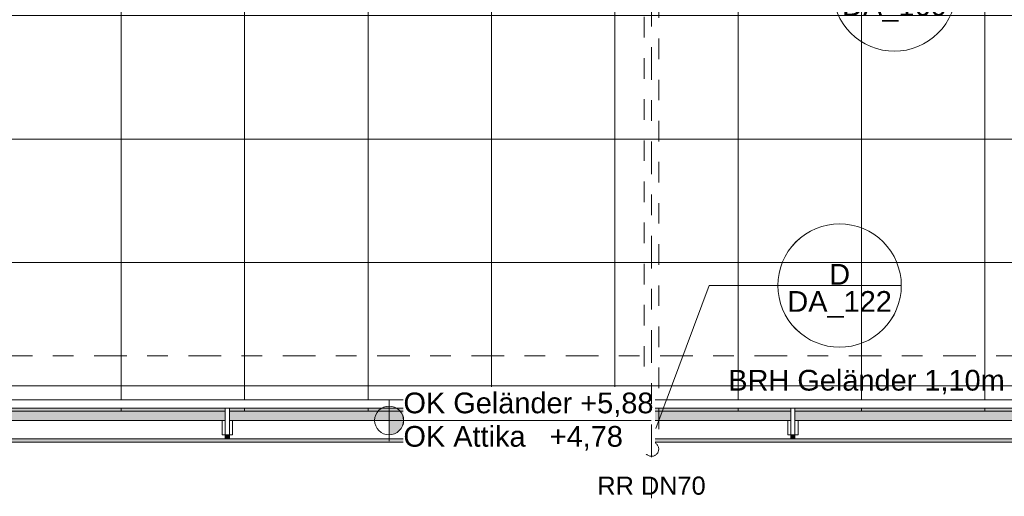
# Model space of a CAD drawing. Header units: metres. Extents: x -180 to 4, y -50 to 6.
# Tile 149 of 256: x -94.24 to -89.46, y -40.13 to -37.81. Entities that reach past the tile are written whole.
import ezdxf

# ---------------------------------------------------------------- set-up
doc = ezdxf.new("R2010")
doc.units = ezdxf.units.M
doc.header["$LTSCALE"] = 0.05
doc.header["$PDMODE"] = 1
doc.header["$PDSIZE"] = -2
doc.linetypes.add('Linienart-50', pattern=[2.116531, 1.058062, -1.058469])
doc.linetypes.add('Linienart-53', pattern=[5.291531, 3.175, -1.058062, 0.352704, -0.705764])
for name, color, linetype, lineweight, true_color in [('30 -33 Aussenwände- 7 Fassade_ Elemente', 7, 'Continuous', 9, 0x00aacc), ('30 -36 Dächer- 3 Dachbeläge', 7, 'Continuous', 15, 0x9999ff), ('30 -36 Dächer- 4 Dachbekleidungen', 7, 'Continuous', 9, 0xccccff), ('40 -41 Abwasser_Wasser_Gas- 1 Abwasser + sanitäre Anlagen', 7, 'Continuous', 9, 0xff6633), ('70 -72 Beschriftung- 1 Beschriftung allgemein', 7, 'Continuous', 9, 0xff6633), ('70 -72 Beschriftung- 7 Detailverweise', 7, 'Continuous', 9, 0x00dd00)]:
    doc.layers.add(name, color=color, linetype=linetype, lineweight=lineweight, true_color=true_color)
for name, color, linetype, lineweight in [('40 -41 Abwasser_Wasser_Gas- 2 Wasser-1', 7, 'Continuous', 15), ('60- 61 allgemeine Ausstattung- 4 Terrassen', 7, 'Continuous', 9), ('70 -71 Achsen- 1 Gebäudeachsen', 7, 'Linienart-53', 18), ('70 -72 Beschriftung- 5 Höhenkoten', 7, 'Continuous', 15), ('Keine', 7, 'Continuous', 9)]:
    doc.layers.add(name, color=color, linetype=linetype, lineweight=lineweight)
doc.styles.add('Arial', font='arial.ttf')

# ---------------------------------------------------------------- blocks, each defined once
blk = doc.blocks.new('Gruppe-6664')
at = {"layer": '70 -72 Beschriftung- 1 Beschriftung allgemein', "insert": (-91.171, -40.0349), "char_height": 0.0881, "attachment_point": 2, "line_spacing_factor": 0.969685, "style": 'Arial'}
blk.add_mtext('RR DN70', dxfattribs=at)
at = {"color": 255}
blk.add_wipeout([(-91.2013, -39.8837), (-91.1994, -39.8808), (-91.1973, -39.8781), (-91.1949, -39.8757), (-91.1923, -39.8735), (-91.1895, -39.8715), (-91.1865, -39.8698), (-91.1833, -39.8685), (-91.1801, -39.8674), (-91.1767, -39.8667), (-91.1733, -39.8663), (-91.1699, -39.8662), (-91.1664, -39.8665), (-91.1631, -39.8671), (-91.1597, -39.8681), (-91.1566, -39.8693), (-91.1535, -39.8709), (-91.1506, -39.8728), (-91.1479, -39.8749), (-91.1455, -39.8773), (-91.1432, -39.8799), (-91.1413, -39.8827), (-91.1396, -39.8857), (-91.1382, -39.8889), (-91.1372, -39.8922), (-91.1365, -39.8955), (-91.1361, -39.8989), (-91.136, -39.9024), (-91.1363, -39.9058), (-91.1369, -39.9092), (-91.1379, -39.9125), (-91.1391, -39.9157), (-91.1407, -39.9187), (-91.1426, -39.9216), (-91.1447, -39.9243), (-91.1471, -39.9268), (-91.1497, -39.929), (-91.1525, -39.9309), (-91.1555, -39.9326), (-91.1587, -39.934), (-91.1619, -39.935), (-91.1653, -39.9358), (-91.1687, -39.9361), (-91.1721, -39.9362), (-91.1756, -39.9359), (-91.1789, -39.9353), (-91.1823, -39.9344), (-91.1854, -39.9331), (-91.1885, -39.9315), (-91.1914, -39.9297), (-91.1941, -39.9275), (-91.1965, -39.9251), (-91.1988, -39.9225), (-91.2007, -39.9197), (-91.2024, -39.9167), (-91.2038, -39.9136), (-91.2048, -39.9103), (-91.2055, -39.9069), (-91.2059, -39.9035), (-91.206, -39.9001), (-91.2057, -39.8967), (-91.2051, -39.8933), (-91.2041, -39.89), (-91.2029, -39.8868)], dxfattribs=at).dxf.layer = '40 -41 Abwasser_Wasser_Gas- 2 Wasser-1'
at = {"layer": '40 -41 Abwasser_Wasser_Gas- 2 Wasser-1', "flags": 128}
blk.add_lwpolyline([(-91.2013, -39.8837), (-91.1994, -39.8808), (-91.1973, -39.8781), (-91.1949, -39.8757), (-91.1923, -39.8735), (-91.1895, -39.8715), (-91.1865, -39.8698), (-91.1833, -39.8685), (-91.1801, -39.8674), (-91.1767, -39.8667), (-91.1733, -39.8663), (-91.1699, -39.8662), (-91.1664, -39.8665), (-91.1631, -39.8671), (-91.1597, -39.8681), (-91.1566, -39.8693), (-91.1535, -39.8709), (-91.1506, -39.8728), (-91.1479, -39.8749), (-91.1455, -39.8773), (-91.1432, -39.8799), (-91.1413, -39.8827), (-91.1396, -39.8857), (-91.1382, -39.8889), (-91.1372, -39.8922), (-91.1365, -39.8955), (-91.1361, -39.8989), (-91.136, -39.9024), (-91.1363, -39.9058), (-91.1369, -39.9092), (-91.1379, -39.9125), (-91.1391, -39.9157), (-91.1407, -39.9187), (-91.1426, -39.9216), (-91.1447, -39.9243), (-91.1471, -39.9268), (-91.1497, -39.929), (-91.1525, -39.9309), (-91.1555, -39.9326), (-91.1587, -39.934), (-91.1619, -39.935), (-91.1653, -39.9358), (-91.1687, -39.9361), (-91.1721, -39.9362), (-91.1756, -39.9359), (-91.1789, -39.9353), (-91.1823, -39.9344), (-91.1854, -39.9331), (-91.1885, -39.9315), (-91.1914, -39.9297), (-91.1941, -39.9275), (-91.1965, -39.9251), (-91.1988, -39.9225), (-91.2007, -39.9197), (-91.2024, -39.9167), (-91.2038, -39.9136), (-91.2048, -39.9103), (-91.2055, -39.9069), (-91.2059, -39.9035), (-91.206, -39.9001), (-91.2057, -39.8967), (-91.2051, -39.8933), (-91.2041, -39.89), (-91.2029, -39.8868)], close=True, dxfattribs=at)
blk = doc.blocks.new('Gruppe-6676')
at = {"layer": '40 -41 Abwasser_Wasser_Gas- 2 Wasser-1', "color": 7}
blk.add_blockref('Gruppe-6664', (0, 0), dxfattribs=at)
blk = doc.blocks.new('Gruppe-7736')
at = {"color": 255}
blk.add_wipeout([(-90.4735, -39.762), (-90.4735, -39.832), (-90.4935, -39.832), (-90.4935, -39.762)], dxfattribs=at).dxf.layer = '30 -36 Dächer- 4 Dachbekleidungen'
at = {"layer": '30 -36 Dächer- 3 Dachbeläge', "linetype": 'Continuous', "lineweight": 0, "transparency": 33554687}
blk.add_hatch(color=254, dxfattribs=at).paths.add_polyline_path([(-90.4735, -39.852), (-90.4735, -39.832), (-90.4935, -39.832), (-90.4935, -39.852)])
at = {"layer": '30 -36 Dächer- 3 Dachbeläge', "color": 254, "linetype": 'Continuous', "lineweight": 9, "true_color": 0xccccff, "transparency": 33554687, "flags": 128}
blk.add_lwpolyline([(-90.4735, -39.852), (-90.4735, -39.832), (-90.4935, -39.832), (-90.4935, -39.852)], dxfattribs=at)
at = {"layer": '30 -36 Dächer- 4 Dachbekleidungen', "flags": 128}
for points in [[(-90.5085, -39.762), (-90.5085, -39.832), (-90.4935, -39.832)], [(-90.4735, -39.762), (-90.4735, -39.832), (-90.4935, -39.832), (-90.4935, -39.762)], [(-90.4585, -39.762), (-90.4585, -39.832), (-90.4735, -39.832)]]:
    blk.add_lwpolyline(points, dxfattribs=at)
at = {"color": 255}
blk.add_wipeout([(-90.4735, -39.762), (-90.4735, -39.702), (-90.4935, -39.702), (-90.4935, -39.762)], dxfattribs=at).dxf.layer = '30 -36 Dächer- 4 Dachbekleidungen'
at = {"layer": '30 -36 Dächer- 4 Dachbekleidungen', "flags": 128}
blk.add_lwpolyline([(-90.4735, -39.762), (-90.4735, -39.702), (-90.4935, -39.702), (-90.4935, -39.762)], dxfattribs=at)
blk = doc.blocks.new('Gruppe-7748')
at = {"layer": '70 -72 Beschriftung- 7 Detailverweise'}
blk.add_line((0.935, 0), (0.335, 0), dxfattribs=at)
at = {"layer": '70 -72 Beschriftung- 7 Detailverweise', "flags": 128}
blk.add_lwpolyline([(0.935, 0), (0.9336, -0.0294), (0.9292, -0.0585), (0.9221, -0.0871), (0.9122, -0.1148), (0.8996, -0.1414), (0.8844, -0.1667), (0.8669, -0.1903), (0.8471, -0.2121), (0.8253, -0.2319), (0.8017, -0.2494), (0.7764, -0.2646), (0.7498, -0.2772), (0.7221, -0.2871), (0.6935, -0.2942), (0.6644, -0.2986), (0.635, -0.3), (0.6056, -0.2986), (0.5765, -0.2942), (0.5479, -0.2871), (0.5202, -0.2772), (0.4936, -0.2646), (0.4683, -0.2494), (0.4447, -0.2319), (0.4229, -0.2121), (0.4031, -0.1903), (0.3856, -0.1667), (0.3704, -0.1414), (0.3578, -0.1148), (0.3479, -0.0871), (0.3408, -0.0585), (0.3364, -0.0294), (0.335, 0), (0.3364, 0.0294), (0.3408, 0.0585), (0.3479, 0.0871), (0.3578, 0.1148), (0.3704, 0.1414), (0.3856, 0.1667), (0.4031, 0.1903), (0.4229, 0.2121), (0.4447, 0.2319), (0.4683, 0.2494), (0.4936, 0.2646), (0.5202, 0.2772), (0.5479, 0.2871), (0.5765, 0.2942), (0.6056, 0.2986), (0.635, 0.3), (0.6644, 0.2986), (0.6935, 0.2942), (0.7221, 0.2871), (0.7498, 0.2772), (0.7764, 0.2646), (0.8017, 0.2494), (0.8253, 0.2319), (0.8471, 0.2121), (0.8669, 0.1903), (0.8844, 0.1667), (0.8996, 0.1414), (0.9122, 0.1148), (0.9221, 0.0871), (0.9292, 0.0585), (0.9336, 0.0294)], close=True, dxfattribs=at)
at = {"layer": '70 -72 Beschriftung- 7 Detailverweise'}
blk.add_point((0.635, 0), dxfattribs=at)
at = {"layer": '70 -72 Beschriftung- 7 Detailverweise', "line_spacing_factor": 0.96878, "style": 'Arial'}
for s, insert, char_height, attachment_point in [('D', (0.635, 0.0046), 0.1007, 8), ('DA_122', (0.635, -0.0267), 0.10069, 2)]:
    blk.add_mtext(s, dxfattribs=dict(at, insert=insert, char_height=char_height, attachment_point=attachment_point))
blk = doc.blocks.new('Referenzmarkierung-5')
at = {"layer": '70 -72 Beschriftung- 7 Detailverweise', "transparency": 33554687}
for q in [(-0.259, -0.6956), (0.635, 0)]:
    blk.add_line((0, 0), q, dxfattribs=at)
at = {"layer": '70 -72 Beschriftung- 7 Detailverweise', "color": 7, "transparency": 33554687}
blk.add_blockref('Gruppe-7748', (0, 0), dxfattribs=at)
blk = doc.blocks.new('Gruppe-7768')
at = {"layer": '70 -72 Beschriftung- 1 Beschriftung allgemein', "char_height": 0.100689, "line_spacing_factor": 0.970891, "style": 'Arial'}
for s, insert, attachment_point in [('BRH Geländer 1,10m', (-90.7979, -39.6355), 7), ('DA 050 Terrasse', (-87.5425, -39.6355), 9), ('Attikaabdeckung', (-87.5657, -39.8675), 9)]:
    blk.add_mtext(s, dxfattribs=dict(at, insert=insert, attachment_point=attachment_point))
blk = doc.blocks.new('Gruppe-7776')
at = {"layer": '70 -72 Beschriftung- 7 Detailverweise'}
blk.add_line((0.935, 0), (0.335, 0), dxfattribs=at)
at = {"layer": '70 -72 Beschriftung- 7 Detailverweise', "flags": 128}
blk.add_lwpolyline([(0.935, 0), (0.9336, -0.0294), (0.9292, -0.0585), (0.9221, -0.0871), (0.9122, -0.1148), (0.8996, -0.1414), (0.8844, -0.1667), (0.8669, -0.1903), (0.8471, -0.2121), (0.8253, -0.2319), (0.8017, -0.2494), (0.7764, -0.2646), (0.7498, -0.2772), (0.7221, -0.2871), (0.6935, -0.2942), (0.6644, -0.2986), (0.635, -0.3), (0.6056, -0.2986), (0.5765, -0.2942), (0.5479, -0.2871), (0.5202, -0.2772), (0.4936, -0.2646), (0.4683, -0.2494), (0.4447, -0.2319), (0.4229, -0.2121), (0.4031, -0.1903), (0.3856, -0.1667), (0.3704, -0.1414), (0.3578, -0.1148), (0.3479, -0.0871), (0.3408, -0.0585), (0.3364, -0.0294), (0.335, 0), (0.3364, 0.0294), (0.3408, 0.0585), (0.3479, 0.0871), (0.3578, 0.1148), (0.3704, 0.1414), (0.3856, 0.1667), (0.4031, 0.1903), (0.4229, 0.2121), (0.4447, 0.2319), (0.4683, 0.2494), (0.4936, 0.2646), (0.5202, 0.2772), (0.5479, 0.2871), (0.5765, 0.2942), (0.6056, 0.2986), (0.635, 0.3), (0.6644, 0.2986), (0.6935, 0.2942), (0.7221, 0.2871), (0.7498, 0.2772), (0.7764, 0.2646), (0.8017, 0.2494), (0.8253, 0.2319), (0.8471, 0.2121), (0.8669, 0.1903), (0.8844, 0.1667), (0.8996, 0.1414), (0.9122, 0.1148), (0.9221, 0.0871), (0.9292, 0.0585), (0.9336, 0.0294)], close=True, dxfattribs=at)
at = {"layer": '70 -72 Beschriftung- 7 Detailverweise'}
blk.add_point((0.635, 0), dxfattribs=at)
at = {"layer": '70 -72 Beschriftung- 7 Detailverweise', "line_spacing_factor": 0.96878, "style": 'Arial'}
for s, insert, char_height, attachment_point in [('D', (0.635, 0.0046), 0.1007, 8), ('DA_160', (0.635, -0.0267), 0.10069, 2)]:
    blk.add_mtext(s, dxfattribs=dict(at, insert=insert, char_height=char_height, attachment_point=attachment_point))
blk = doc.blocks.new('Referenzmarkierung-24')
at = {"layer": '70 -72 Beschriftung- 7 Detailverweise', "transparency": 33554687}
for q in [(-0.3743, 0.4199), (0.635, 0)]:
    blk.add_line((0, 0), q, dxfattribs=at)
at = {"layer": '70 -72 Beschriftung- 7 Detailverweise', "color": 7, "transparency": 33554687}
blk.add_blockref('Gruppe-7776', (0, 0), dxfattribs=at)
blk = doc.blocks.new('Gruppe-7813')
at = {"color": 255}
blk.add_wipeout([(-93.2235, -39.762), (-93.2235, -39.832), (-93.2435, -39.832), (-93.2435, -39.762)], dxfattribs=at).dxf.layer = '30 -36 Dächer- 4 Dachbekleidungen'
at = {"layer": '30 -36 Dächer- 3 Dachbeläge', "linetype": 'Continuous', "lineweight": 0, "transparency": 33554687}
blk.add_hatch(color=254, dxfattribs=at).paths.add_polyline_path([(-93.2235, -39.852), (-93.2235, -39.832), (-93.2435, -39.832), (-93.2435, -39.852)])
at = {"layer": '30 -36 Dächer- 3 Dachbeläge', "color": 254, "linetype": 'Continuous', "lineweight": 9, "true_color": 0xccccff, "transparency": 33554687, "flags": 128}
blk.add_lwpolyline([(-93.2235, -39.852), (-93.2235, -39.832), (-93.2435, -39.832), (-93.2435, -39.852)], dxfattribs=at)
at = {"layer": '30 -36 Dächer- 4 Dachbekleidungen', "flags": 128}
for points in [[(-93.2585, -39.762), (-93.2585, -39.832), (-93.2435, -39.832)], [(-93.2235, -39.762), (-93.2235, -39.832), (-93.2435, -39.832), (-93.2435, -39.762)], [(-93.2085, -39.762), (-93.2085, -39.832), (-93.2235, -39.832)]]:
    blk.add_lwpolyline(points, dxfattribs=at)
at = {"color": 255}
blk.add_wipeout([(-93.2235, -39.762), (-93.2235, -39.702), (-93.2435, -39.702), (-93.2435, -39.762)], dxfattribs=at).dxf.layer = '30 -36 Dächer- 4 Dachbekleidungen'
at = {"layer": '30 -36 Dächer- 4 Dachbekleidungen', "flags": 128}
blk.add_lwpolyline([(-93.2235, -39.762), (-93.2235, -39.702), (-93.2435, -39.702), (-93.2435, -39.762)], dxfattribs=at)
blk = doc.blocks.new('Gruppe-7814')
at = {"color": 255}
blk.add_wipeout([(-91.8485, -39.762), (-91.8485, -39.832), (-91.8685, -39.832), (-91.8685, -39.762)], dxfattribs=at).dxf.layer = '30 -36 Dächer- 4 Dachbekleidungen'
at = {"layer": '30 -36 Dächer- 3 Dachbeläge', "linetype": 'Continuous', "lineweight": 0, "transparency": 33554687}
blk.add_hatch(color=254, dxfattribs=at).paths.add_polyline_path([(-91.8485, -39.852), (-91.8485, -39.832), (-91.8685, -39.832), (-91.8685, -39.852)])
at = {"layer": '30 -36 Dächer- 3 Dachbeläge', "color": 254, "linetype": 'Continuous', "lineweight": 9, "true_color": 0xccccff, "transparency": 33554687, "flags": 128}
blk.add_lwpolyline([(-91.8485, -39.852), (-91.8485, -39.832), (-91.8685, -39.832), (-91.8685, -39.852)], dxfattribs=at)
at = {"layer": '30 -36 Dächer- 4 Dachbekleidungen', "flags": 128}
for points in [[(-91.8835, -39.762), (-91.8835, -39.832), (-91.8685, -39.832)], [(-91.8485, -39.762), (-91.8485, -39.832), (-91.8685, -39.832), (-91.8685, -39.762)], [(-91.8335, -39.762), (-91.8335, -39.832), (-91.8485, -39.832)]]:
    blk.add_lwpolyline(points, dxfattribs=at)
at = {"color": 255}
blk.add_wipeout([(-91.8485, -39.762), (-91.8485, -39.702), (-91.8685, -39.702), (-91.8685, -39.762)], dxfattribs=at).dxf.layer = '30 -36 Dächer- 4 Dachbekleidungen'
at = {"layer": '30 -36 Dächer- 4 Dachbekleidungen', "flags": 128}
blk.add_lwpolyline([(-91.8485, -39.762), (-91.8485, -39.702), (-91.8685, -39.702), (-91.8685, -39.762)], dxfattribs=at)
blk = doc.blocks.new('Gruppe-7859')
at = {"layer": '30 -36 Dächer- 3 Dachbeläge', "linetype": 'Continuous', "lineweight": 0}
blk.add_hatch(color=254, dxfattribs=at).paths.add_polyline_path([(-96.571, -39.702), (-75.091, -39.702), (-75.091, -39.867), (-96.571, -39.867)])
at = {"layer": '60- 61 allgemeine Ausstattung- 4 Terrassen', "linetype": 'Continuous', "lineweight": 9, "transparency": 33554534}
h = blk.add_hatch(dxfattribs=at)
h.set_pattern_fill('Platte 60_60 SRF-1', style=0, pattern_type=2)
h.set_pattern_definition([(90, (-83.55, -31.79404), (-0.6, 7e-17), []), (0, (-83.55, -31.79404), (0, 0.6), [])])
h.paths.add_polyline_path([(-91.3504, -37.194), (-98.824, -37.194), (-98.824, -39.2803), (-98.824, -39.2803), (-98.824, -39.837), (-96.571, -39.837), (-96.571, -39.717), (-83.5504, -39.717), (-83.5504, -37.187), (-83.5503, -36.06), (-83.5504, -36.06), (-83.5504, -33.594), (-75.268, -33.594), (-75.268, -31.794), (-91.3504, -31.794)])
at = {"layer": '30 -36 Dächer- 3 Dachbeläge', "flags": 128}
blk.add_lwpolyline([(-96.571, -39.702), (-75.091, -39.702), (-75.091, -39.867), (-96.571, -39.867)], close=True, dxfattribs=at)
at = {"layer": '60- 61 allgemeine Ausstattung- 4 Terrassen', "color": 252, "linetype": 'Continuous', "lineweight": 9, "true_color": 0x888888, "transparency": 33554687, "flags": 128}
blk.add_lwpolyline([(-91.3504, -37.194), (-98.824, -37.194), (-98.824, -39.2803), (-98.824, -39.2803), (-98.824, -39.837), (-96.571, -39.837), (-96.571, -39.717), (-83.5504, -39.717), (-83.5504, -37.187), (-83.5503, -36.06), (-83.5504, -36.06), (-83.5504, -33.594), (-75.268, -33.594), (-75.268, -31.794), (-91.3504, -31.794)], close=True, dxfattribs=at)
at = {"layer": '60- 61 allgemeine Ausstattung- 4 Terrassen', "lineweight": 18, "flags": 128}
blk.add_lwpolyline([(-75.061, -39.837), (-96.401, -39.837), (-96.401, -40.137), (-96.221, -40.137), (-96.221, -42.957), (-99.221, -42.957), (-99.221, -39.837)], dxfattribs=at)
at = {"layer": '70 -72 Beschriftung- 7 Detailverweise', "transparency": 33554687}
blk.add_line((-90.8913, -39.1062), (-90.2563, -39.1062), dxfattribs=at)
at = {"layer": '70 -72 Beschriftung- 7 Detailverweise'}
blk.add_line((-89.9563, -39.1062), (-90.5563, -39.1062), dxfattribs=at)
at = {"layer": '70 -72 Beschriftung- 7 Detailverweise', "flags": 128}
blk.add_lwpolyline([(-89.9563, -39.1062), (-89.9578, -39.1357), (-89.9621, -39.1648), (-89.9693, -39.1933), (-89.9792, -39.2211), (-89.9918, -39.2477), (-90.0069, -39.2729), (-90.0244, -39.2966), (-90.0442, -39.3184), (-90.066, -39.3382), (-90.0897, -39.3557), (-90.1149, -39.3708), (-90.1415, -39.3834), (-90.1693, -39.3933), (-90.1978, -39.4005), (-90.2269, -39.4048), (-90.2563, -39.4062), (-90.2858, -39.4048), (-90.3149, -39.4005), (-90.3434, -39.3933), (-90.3711, -39.3834), (-90.3978, -39.3708), (-90.423, -39.3557), (-90.4467, -39.3382), (-90.4685, -39.3184), (-90.4882, -39.2966), (-90.5058, -39.2729), (-90.5209, -39.2477), (-90.5335, -39.2211), (-90.5434, -39.1933), (-90.5506, -39.1648), (-90.5549, -39.1357), (-90.5563, -39.1062), (-90.5549, -39.0768), (-90.5506, -39.0477), (-90.5434, -39.0192), (-90.5335, -38.9914), (-90.5209, -38.9648), (-90.5058, -38.9396), (-90.4882, -38.9159), (-90.4685, -38.8941), (-90.4467, -38.8743), (-90.423, -38.8568), (-90.3978, -38.8417), (-90.3711, -38.8291), (-90.3434, -38.8192), (-90.3149, -38.812), (-90.2858, -38.8077), (-90.2563, -38.8062), (-90.2269, -38.8077), (-90.1978, -38.812), (-90.1693, -38.8192), (-90.1415, -38.8291), (-90.1149, -38.8417), (-90.0897, -38.8568), (-90.066, -38.8743), (-90.0442, -38.8941), (-90.0244, -38.9159), (-90.0069, -38.9396), (-89.9918, -38.9648), (-89.9792, -38.9914), (-89.9693, -39.0192), (-89.9621, -39.0477), (-89.9578, -39.0768)], close=True, dxfattribs=at)
at = {"layer": '70 -72 Beschriftung- 7 Detailverweise'}
blk.add_point((-90.2563, -39.1062), dxfattribs=at)
blk.add_blockref('Referenzmarkierung-24', (-90.625, -37.6669), dxfattribs=at)
at = {"layer": '70 -72 Beschriftung- 7 Detailverweise', "line_spacing_factor": 0.96878, "style": 'Arial'}
for s, insert, char_height, attachment_point in [('D', (-90.2563, -39.1017), 0.1007, 8), ('DA_122', (-90.2563, -39.1329), 0.10069, 2)]:
    blk.add_mtext(s, dxfattribs=dict(at, insert=insert, char_height=char_height, attachment_point=attachment_point))
at = {"color": 255}
blk.add_wipeout([(-96.221, -40.307), (-96.571, -40.307), (-96.571, -39.702), (-75.091, -39.702), (-75.091, -39.662), (-96.611, -39.662), (-96.611, -40.347), (-96.221, -40.347)], dxfattribs=at).dxf.layer = '30 -36 Dächer- 4 Dachbekleidungen'
at = {"layer": '30 -36 Dächer- 4 Dachbekleidungen', "flags": 128}
blk.add_lwpolyline([(-96.221, -40.307), (-96.571, -40.307), (-96.571, -39.702), (-75.091, -39.702), (-75.091, -39.662), (-96.611, -39.662), (-96.611, -40.347), (-96.221, -40.347)], close=True, dxfattribs=at)
at = {"color": 255}
blk.add_wipeout([(-96.221, -40.157), (-96.421, -40.157), (-96.421, -39.852), (-75.091, -39.852), (-75.091, -39.762), (-96.511, -39.762), (-96.511, -40.247), (-96.221, -40.247)], dxfattribs=at).dxf.layer = '30 -36 Dächer- 4 Dachbekleidungen'
at = {"layer": '70 -72 Beschriftung- 5 Höhenkoten', "linetype": 'Continuous', "lineweight": 0}
h = blk.add_hatch(color=7, dxfattribs=at)
edge = h.paths.add_edge_path()
edge.add_arc((-92.4473, -39.762), 0.07, 90, 180)
edge.add_line((-92.5173, -39.762), (-92.4473, -39.762))
edge.add_line((-92.4473, -39.762), (-92.4473, -39.692))
at = {"layer": '30 -36 Dächer- 4 Dachbekleidungen', "flags": 128}
blk.add_lwpolyline([(-96.221, -40.157), (-96.421, -40.157), (-96.421, -39.852), (-75.091, -39.852), (-75.091, -39.762), (-96.511, -39.762), (-96.511, -40.247), (-96.221, -40.247)], close=True, dxfattribs=at)
at = {"layer": '40 -41 Abwasser_Wasser_Gas- 1 Abwasser + sanitäre Anlagen', "linetype": 'Linienart-50', "flags": 128}
blk.add_lwpolyline([(-91.136, -31.705), (-91.136, -39.8676), (-91.206, -39.8676), (-91.206, -31.705)], close=True, dxfattribs=at)
at = {"layer": '70 -72 Beschriftung- 5 Höhenkoten'}
blk.add_line((-92.4473, -39.862), (-92.4473, -39.662), dxfattribs=at)
at = {"layer": '70 -72 Beschriftung- 5 Höhenkoten', "flags": 128}
for points in [[(-92.4473, -39.692, 0.414214), (-92.5173, -39.762), (-92.4473, -39.762)], [(-92.5173, -39.762, 0.414214), (-92.4473, -39.832), (-92.4473, -39.762)]]:
    blk.add_lwpolyline(points, format="xyb", close=True, dxfattribs=at)
at = {"layer": '70 -72 Beschriftung- 7 Detailverweise', "transparency": 33554687}
blk.add_line((-90.8913, -39.1062), (-91.1503, -39.8019), dxfattribs=at)
at = {"layer": '70 -72 Beschriftung- 1 Beschriftung allgemein', "color": 7}
for name in ['Gruppe-7813', 'Gruppe-7814', 'Gruppe-7736']:
    blk.add_blockref(name, (0, 0), dxfattribs=at)
blk.add_blockref('Gruppe-7768', (0, 0), dxfattribs=at)
at = {"layer": '70 -72 Beschriftung- 7 Detailverweise'}
blk.add_blockref('Referenzmarkierung-5', (-90.8913, -39.1062), dxfattribs=at)
at = {"color": 255, "linetype": 'Continuous'}
blk.add_wipeout([(-92.3773, -39.9243), (-91.1546, -39.9243), (-91.1546, -39.5998), (-92.3773, -39.5998)], dxfattribs=at).dxf.layer = '70 -72 Beschriftung- 5 Höhenkoten'
at = {"layer": '70 -72 Beschriftung- 5 Höhenkoten', "linetype": 'Continuous', "lineweight": 0}
h = blk.add_hatch(color=7, dxfattribs=at)
edge = h.paths.add_edge_path()
edge.add_arc((-92.4473, -39.762), 0.07, 270, 360)
edge.add_line((-92.3773, -39.762), (-92.4473, -39.762))
edge.add_line((-92.4473, -39.762), (-92.4473, -39.832))
at = {"layer": '70 -72 Beschriftung- 5 Höhenkoten'}
blk.add_line((-92.5473, -39.762), (-91.1728, -39.762), dxfattribs=at)
at = {"layer": '70 -72 Beschriftung- 5 Höhenkoten', "flags": 128}
for points in [[(-92.3773, -39.762, 0.414214), (-92.4473, -39.692), (-92.4473, -39.762)], [(-92.4473, -39.832, 0.414214), (-92.3773, -39.762), (-92.4473, -39.762)]]:
    blk.add_lwpolyline(points, format="xyb", close=True, dxfattribs=at)
at = {"layer": '70 -72 Beschriftung- 5 Höhenkoten', "insert": (-92.3773, -39.6264), "char_height": 0.100689, "attachment_point": 1, "line_spacing_factor": 0.96878, "style": 'Arial'}
blk.add_mtext('OK Geländer +5,88\\POK Attika   +4,78', dxfattribs=at)
blk = doc.blocks.new('_OG3_2D (2D)')
at = {"layer": '30 -33 Aussenwände- 7 Fassade_ Elemente', "flags": 128}
blk.add_lwpolyline([(-75.06099996, -39.83704198), (-96.40100437, -39.83704198), (-96.40100437, -40.13704198), (-96.22099996, -40.13704198), (-96.22099996, -42.95704198), (-99.22099996, -42.95704198), (-99.22099996, -39.83704198)], dxfattribs=at)
at = {"layer": '70 -72 Beschriftung- 1 Beschriftung allgemein', "color": 7}
blk.add_blockref('Gruppe-6676', (0, 0), dxfattribs=at)
blk.add_blockref('Gruppe-7859', (0, 0), dxfattribs=at)
blk = doc.blocks.new('_Achsen (3D)')
at = {"layer": '70 -71 Achsen- 1 Gebäudeachsen', "transparency": 33554687}
for p, q in [((-91.171, 3.8), (-91.171, -46.172)), ((-179.668, -39.447), (3.826, -39.447))]:
    blk.add_line(p, q, dxfattribs=at)

msp = doc.modelspace()

# ---------------------------------------------------------------- block references
at = {"layer": 'Keine', "color": 1}
msp.add_blockref('_OG3_2D (2D)', (0, 0), dxfattribs=at)

# ---------------------------------------------------------------- next in the draw order: block references
msp.add_blockref('_Achsen (3D)', (0, 0), dxfattribs=at)

doc.saveas('drawing.dxf')
